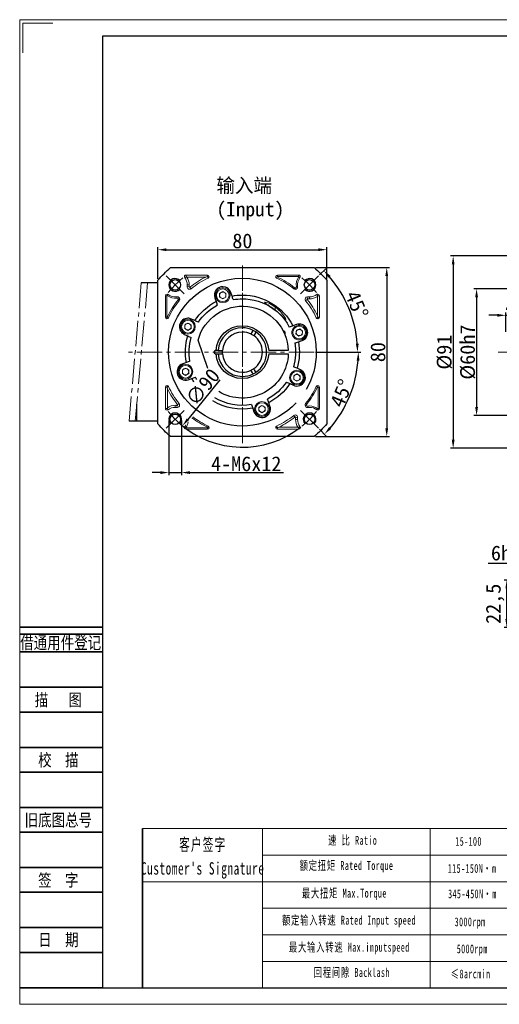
# Model space of a CAD drawing. Header units: millimetres. Extents: x 7426 to 8085, y -867 to -401.
# Tile 1 of 7: x 7426 to 7653, y -867 to -401. Entities that reach past the tile are written whole.
import ezdxf
from ezdxf.enums import TextEntityAlignment as Align

# ---------------------------------------------------------------- set-up
doc = ezdxf.new("R2010")
doc.units = ezdxf.units.MM
doc.header["$PDSIZE"] = -5
doc.linetypes.add('ACAD_ISO10W100', pattern=[18, 12, -3, 0, -3])
doc.linetypes.add('点画线', pattern=[18, 12, -2, 2, -2])
doc.layers.get('0').update_dxf_attribs({"lineweight": 18})
doc.layers.get('Defpoints').update_dxf_attribs({"lineweight": 18})
for name, color, linetype, lineweight in [('2细线层', 4, 'Continuous', 35), ('6文字层', 3, 'Continuous', 35), ('7中心线层', 7, '点画线', 18), ('7标注层', 4, 'Continuous', 35), ('SLD-0', 7, 'Continuous', 18), ('中性线', 1, 'ACAD_ISO10W100', 15), ('图框_外框线', 7, 'Continuous', 18), ('尺寸线', 7, 'Continuous', 25), ('尺寸线层', 3, 'Continuous', 18), ('粗实线', 7, 'Continuous', 40)]:
    doc.layers.add(name, color=color, linetype=linetype, lineweight=lineweight)
doc.styles.add('宋体', font='txt', dxfattribs={"width": 0.8})
doc.styles.add('工程字', font='txt')
doc.styles.add('标准', font='txt', dxfattribs={"width": 0.667})
doc.dimstyles.new('ISO-25', dxfattribs={"dimtxt": 7, "dimasz": 4, "dimexe": 1.25, "dimexo": 0.625, "dimtad": 1, "dimtxsty": '工程字', "dimcen": 2, "dimdle": 8, "dimadec": 0, "dimazin": 0, "dimtfac": 1, "dimtmove": 0, "dimatfit": 3, "dimfxl": 1, "dimarcsym": 0})

# ---------------------------------------------------------------- blocks, each defined once
blk = doc.blocks.new('*D84')
at = {"layer": 'Defpoints', "color": 0}
for p in [(7656.66, -665.88), (7672.7, -665.88), (7675.7, -688.38)]:
    blk.add_point(p, dxfattribs=at)
at = {"layer": '尺寸线层', "color": 0, "lineweight": -2}
for p, q in [((7672.08, -665.88), (7655.41, -665.88)), ((7656.66, -684.38), (7656.66, -669.88)), ((7675.08, -688.38), (7655.41, -688.38))]:
    blk.add_line(p, q, dxfattribs=at)
at = {"layer": '尺寸线层', "color": 0}
for points in [[(7657.32, -669.88), (7655.99, -669.88), (7656.66, -665.88)], [(7655.99, -684.38), (7657.32, -684.38), (7656.66, -688.38)]]:
    blk.add_solid(points, dxfattribs=at)
at = {"layer": '尺寸线层', "color": 0, "insert": (7651.17, -677.13), "char_height": 7, "attachment_point": 5, "rotation": 90, "style": '工程字'}
blk.add_mtext('22,5', dxfattribs=at)
blk = doc.blocks.new('*D85')
at = {"layer": 'Defpoints', "color": 0}
for p in [(7678.7, -658.04), (7672.7, -665.88), (7678.7, -665.88)]:
    blk.add_point(p, dxfattribs=at)
at = {"layer": '尺寸线层', "color": 0, "lineweight": -2}
for p, q in [((7672.7, -665.26), (7672.7, -656.79)), ((7678.7, -665.26), (7678.7, -656.79)), ((7668.7, -658.04), (7647.9, -658.04)), ((7672.7, -658.04), (7678.7, -658.04)), ((7682.7, -658.04), (7686.7, -658.04))]:
    blk.add_line(p, q, dxfattribs=at)
at = {"layer": '尺寸线层', "color": 0}
for points in [[(7668.7, -658.7), (7668.7, -657.37), (7672.7, -658.04)], [(7682.7, -657.37), (7682.7, -658.7), (7678.7, -658.04)]]:
    blk.add_solid(points, dxfattribs=at)
at = {"layer": '尺寸线层', "color": 0, "insert": (7656.3, -653.14), "char_height": 7, "attachment_point": 5, "style": '工程字'}
blk.add_mtext('6h9', dxfattribs=at)
blk = doc.blocks.new('*D87')
at = {"layer": 'Defpoints', "color": 0}
for p in [(7694.53, -528.01), (7642.36, -588.01), (7694.53, -588.01)]:
    blk.add_point(p, dxfattribs=at)
at = {"layer": '尺寸线层', "color": 0, "lineweight": -2}
for p, q in [((7693.9, -528.01), (7641.11, -528.01)), ((7642.36, -532.01), (7642.36, -584.01)), ((7693.9, -588.01), (7641.11, -588.01))]:
    blk.add_line(p, q, dxfattribs=at)
at = {"layer": '尺寸线层', "color": 0}
for points in [[(7643.02, -532.01), (7641.69, -532.01), (7642.36, -528.01)], [(7641.69, -584.01), (7643.02, -584.01), (7642.36, -588.01)]]:
    blk.add_solid(points, dxfattribs=at)
at = {"layer": '尺寸线层', "color": 0, "insert": (7638.23, -558.01), "char_height": 7, "attachment_point": 5, "rotation": 90, "style": '工程字'}
blk.add_mtext('%%C60h7', dxfattribs=at)
blk = doc.blocks.new('*D89')
at = {"layer": 'Defpoints', "color": 0}
for p in [(7697.23, -512.51), (7631.27, -603.51), (7697.23, -603.51)]:
    blk.add_point(p, dxfattribs=at)
at = {"layer": '尺寸线层', "color": 0, "lineweight": -2}
for p, q in [((7696.6, -512.51), (7630.02, -512.51)), ((7631.27, -516.51), (7631.27, -599.51)), ((7696.6, -603.51), (7630.02, -603.51))]:
    blk.add_line(p, q, dxfattribs=at)
at = {"layer": '尺寸线层', "color": 0}
for points in [[(7631.94, -516.51), (7630.61, -516.51), (7631.27, -512.51)], [(7630.61, -599.51), (7631.94, -599.51), (7631.27, -603.51)]]:
    blk.add_solid(points, dxfattribs=at)
at = {"layer": '尺寸线层', "color": 0, "insert": (7627.15, -558.01), "char_height": 7, "attachment_point": 5, "rotation": 90, "style": '工程字'}
blk.add_mtext('%%c91{}{{\\H0.7x;}{}}', dxfattribs=at)
blk = doc.blocks.new('*D90')
at = {"layer": 'Defpoints', "color": 0}
for p in [(7660.23, -540.58), (7656.23, -549.09), (7660.23, -545.59)]:
    blk.add_point(p, dxfattribs=at)
at = {"layer": '尺寸线层', "color": 0, "lineweight": -2}
for p, q in [((7652.23, -540.58), (7648.23, -540.58)), ((7656.23, -548.47), (7656.23, -539.33)), ((7656.23, -540.58), (7660.23, -540.58)), ((7660.23, -544.97), (7660.23, -539.33)), ((7664.23, -540.58), (7668.23, -540.58))]:
    blk.add_line(p, q, dxfattribs=at)
at = {"layer": '尺寸线层', "color": 0}
for points in [[(7652.23, -541.25), (7652.23, -539.92), (7656.23, -540.58)], [(7664.23, -539.92), (7664.23, -541.25), (7660.23, -540.58)]]:
    blk.add_solid(points, dxfattribs=at)
at = {"layer": '尺寸线层', "color": 0, "insert": (7658.34, -536.46), "char_height": 7, "attachment_point": 5, "style": '工程字'}
blk.add_mtext('4', dxfattribs=at)
blk = doc.blocks.new('*D104')
at = {"layer": 'Defpoints', "color": 0}
for p in [(7571.4, -509.53), (7491.4, -524), (7571.4, -524)]:
    blk.add_point(p, dxfattribs=at)
at = {"layer": '尺寸线层', "color": 0, "lineweight": -2}
for p, q in [((7491.4, -523.38), (7491.4, -508.28)), ((7495.4, -509.53), (7567.4, -509.53)), ((7571.4, -523.38), (7571.4, -508.28))]:
    blk.add_line(p, q, dxfattribs=at)
at = {"layer": '尺寸线层', "color": 0}
for points in [[(7495.4, -508.87), (7495.4, -510.2), (7491.4, -509.53)], [(7567.4, -510.2), (7567.4, -508.87), (7571.4, -509.53)]]:
    blk.add_solid(points, dxfattribs=at)
at = {"layer": '尺寸线层', "color": 0, "insert": (7531.4, -505.41), "char_height": 7, "attachment_point": 5, "style": '工程字'}
blk.add_mtext('80', dxfattribs=at)
blk = doc.blocks.new('*D105')
at = {"layer": 'Defpoints', "color": 0}
for p in [(7565.41, -518.01), (7565.41, -598.01), (7599.8, -598.01)]:
    blk.add_point(p, dxfattribs=at)
at = {"layer": '尺寸线层', "color": 0, "lineweight": -2}
for p, q in [((7566.03, -518.01), (7601.05, -518.01)), ((7599.8, -522.01), (7599.8, -594.01)), ((7566.03, -598.01), (7601.05, -598.01))]:
    blk.add_line(p, q, dxfattribs=at)
at = {"layer": '尺寸线层', "color": 0}
for points in [[(7600.46, -522.01), (7599.13, -522.01), (7599.8, -518.01)], [(7599.13, -594.01), (7600.46, -594.01), (7599.8, -598.01)]]:
    blk.add_solid(points, dxfattribs=at)
at = {"layer": '尺寸线层', "color": 0, "insert": (7595.67, -558.01), "char_height": 7, "attachment_point": 5, "rotation": 90, "style": '工程字'}
blk.add_mtext('80', dxfattribs=at)
blk = doc.blocks.new('*D106')
at = {"layer": 'Defpoints', "color": 0}
for p in [(7559.8, -523.1), (7503.01, -592.92)]:
    blk.add_point(p, dxfattribs=at)
at = {"layer": '尺寸线层', "color": 0, "lineweight": -2}
blk.add_line((7520.71, -571.16), (7505.54, -589.82), dxfattribs=at)
blk.add_arc((7531.4, -558.01), 45, 229.2889, 307.9622, dxfattribs=at)
at = {"layer": '尺寸线层', "color": 0}
blk.add_solid([(7505.02, -589.4), (7506.05, -590.24), (7503.01, -592.92)], dxfattribs=at)
at = {"layer": '尺寸线层', "color": 0, "insert": (7512.63, -574.55), "char_height": 7, "attachment_point": 5, "rotation": 50.8805, "style": '工程字'}
blk.add_mtext('∅90', dxfattribs=at)
blk = doc.blocks.new('*D107')
at = {"layer": 'Defpoints', "color": 0}
for p in [(7567.47, -521.95), (7558.98, -530.43), (7584.11, -543.89), (7477.49, -558.01), (7565.4, -558.01)]:
    blk.add_point(p, dxfattribs=at)
at = {"layer": '尺寸线层', "color": 0, "lineweight": -2}
for p, q in [((7567.91, -521.5), (7570.87, -518.54)), ((7566.03, -558.01), (7587.22, -558.01))]:
    blk.add_line(p, q, dxfattribs=at)
blk.add_arc((7531.4, -558.01), 54.56, 4.2014, 40.7986, dxfattribs=at)
at = {"layer": '尺寸线层', "color": 0}
for points in [[(7573.2, -521.9), (7572.22, -522.81), (7569.99, -519.43)], [(7585.15, -554.04), (7586.49, -553.99), (7585.97, -558.01)]]:
    blk.add_solid(points, dxfattribs=at)
at = {"layer": '尺寸线层', "color": 0, "insert": (7585.62, -535.55), "char_height": 7, "attachment_point": 5, "rotation": 292.5, "style": '工程字'}
blk.add_mtext('45%%d', dxfattribs=at)
blk = doc.blocks.new('*D108')
at = {"layer": 'Defpoints', "color": 0}
for p in [(7477.49, -558.01), (7565.4, -558.01), (7558.98, -585.59), (7578.99, -585.48), (7567.47, -594.07)]:
    blk.add_point(p, dxfattribs=at)
at = {"layer": '尺寸线层', "color": 0, "lineweight": -2}
for p, q in [((7566.03, -558.01), (7587.6, -558.01)), ((7567.91, -594.51), (7571.14, -597.74))]:
    blk.add_line(p, q, dxfattribs=at)
blk.add_arc((7531.4, -558.01), 54.94, 319.1722, 355.8278, dxfattribs=at)
at = {"layer": '尺寸线层', "color": 0}
for points in [[(7586.87, -562.03), (7585.54, -561.98), (7586.35, -558.01)], [(7572.49, -593.48), (7573.47, -594.38), (7570.25, -596.86)]]:
    blk.add_solid(points, dxfattribs=at)
at = {"layer": '尺寸线层', "color": 0, "insert": (7578.35, -577.46), "char_height": 7, "attachment_point": 5, "rotation": 67.5, "style": '工程字'}
blk.add_mtext('45%%d', dxfattribs=at)
blk = doc.blocks.new('*D109')
at = {"layer": 'Defpoints', "color": 0}
for p in [(7496.58, -589.83), (7502.58, -589.82), (7502.58, -615.03)]:
    blk.add_point(p, dxfattribs=at)
at = {"layer": '尺寸线层', "color": 0, "lineweight": -2}
for p, q in [((7496.58, -590.45), (7496.58, -616.28)), ((7502.58, -590.45), (7502.58, -616.28)), ((7492.58, -615.03), (7488.58, -615.03)), ((7496.58, -615.03), (7502.58, -615.03)), ((7506.58, -615.03), (7550.89, -615.03))]:
    blk.add_line(p, q, dxfattribs=at)
at = {"layer": '尺寸线层', "color": 0}
for points in [[(7492.58, -615.7), (7492.58, -614.36), (7496.58, -615.03)], [(7506.58, -614.36), (7506.58, -615.7), (7502.58, -615.03)]]:
    blk.add_solid(points, dxfattribs=at)
at = {"layer": '尺寸线层', "color": 0, "insert": (7533.24, -610.9), "char_height": 7, "attachment_point": 5, "style": '工程字'}
blk.add_mtext('4-M6x12', dxfattribs=at)

msp = doc.modelspace()

# ---------------------------------------------------------------- linework, layer by layer
for p, q in [((7514.8445, -521.5408), (7504.7418, -521.5408)), ((7504.7418, -522.3083), (7504.7418, -521.5408)), ((7514.8445, -522.3083), (7514.8445, -521.5408)), ((7558.0672, -521.5408), (7547.9645, -521.5408)), ((7547.9645, -522.1751), (7547.9645, -521.5408)), ((7558.0672, -522.1751), (7558.0672, -521.5408)), ((7504.7418, -522.3083), (7504.1285, -522.7697)), ((7505.0934, -522.4897), (7514.0418, -522.4897)), ((7505.271, -526.1885), (7506.2199, -526.1885)), ((7514.8445, -522.3083), (7515.612, -522.3083)), ((7514.8445, -522.3083), (7515.1675, -523.0045)), ((7547.9084, -522.4292), (7547.6415, -523.0045)), ((7547.9645, -522.1751), (7558.0672, -522.1751)), ((7558.1737, -522.3884), (7558.6805, -522.7697)), ((7495.7846, -531.2391), (7496.1659, -530.7324)), ((7506.1579, -527.0939), (7505.2179, -526.9644)), ((7506.512, -527.2935), (7507.1095, -528.0307)), ((7520.6258, -530.195), (7522.1258, -529.329)), ((7520.6258, -531.9271), (7520.6258, -530.195)), ((7522.1258, -529.329), (7523.6258, -530.195)), ((7523.6258, -530.195), (7523.6258, -531.9271)), ((7531.4045, -532.7921), (7531.4045, -531.0083)), ((7556.0988, -527.538), (7555.6995, -528.0307)), ((7556.4346, -527.6569), (7556.4346, -528.2912)), ((7556.9629, -527.0509), (7557.5911, -526.9644)), ((7567.1045, -531.3456), (7566.6431, -530.7324)), ((7494.937, -531.3456), (7494.937, -541.4483)), ((7495.5712, -531.3456), (7494.937, -531.3456)), ((7495.5712, -541.4483), (7495.5712, -531.3456)), ((7500.4471, -532.45), (7500.3606, -531.8217)), ((7500.9341, -533.314), (7501.4269, -533.7133)), ((7501.0531, -532.9782), (7501.6873, -532.9782)), ((7522.1258, -532.7931), (7520.6258, -531.9271)), ((7523.6258, -531.9271), (7522.1258, -532.7931)), ((7531.4045, -533.5083), (7531.4045, -535.0083)), ((7562.1193, -533.1159), (7561.3821, -533.7133)), ((7562.319, -532.7617), (7562.4484, -531.8217)), ((7563.2243, -531.8749), (7563.2243, -532.8237)), ((7566.9231, -531.6972), (7566.9231, -540.6456)), ((7567.1045, -531.3456), (7567.872, -531.3456)), ((7567.872, -541.4483), (7567.872, -531.3456)), ((7546.9045, -538.0636), (7546.9045, -536.6842)), ((7495.5712, -541.4483), (7494.937, -541.4483)), ((7495.8254, -541.5044), (7496.4007, -541.7713)), ((7504.0747, -545.0977), (7505.5747, -544.2316)), ((7504.0747, -546.8297), (7504.0747, -545.0977)), ((7505.5747, -544.2316), (7507.0747, -545.0977)), ((7507.0747, -545.0977), (7507.0747, -546.8297)), ((7567.1045, -541.4483), (7566.4083, -541.7713)), ((7567.1045, -541.4483), (7567.872, -541.4483)), ((7567.1045, -541.4483), (7567.1045, -542.2158)), ((7505.5747, -547.6957), (7504.0747, -546.8297)), ((7507.0747, -546.8297), (7505.5747, -547.6957)), ((7550.7194, -548.0083), (7551.0295, -548.0083)), ((7551.0304, -548.6333), (7551.6545, -548.6333)), ((7551.6545, -550.0711), (7551.6545, -548.6333)), ((7556.751, -549.391), (7556.9786, -547.674)), ((7558.1241, -550.4467), (7556.751, -549.391)), ((7556.9786, -547.674), (7558.5794, -547.0126)), ((7559.725, -549.7853), (7558.1241, -550.4467)), ((7558.5794, -547.0126), (7559.9526, -548.0682)), ((7559.9526, -548.0682), (7559.725, -549.7853)), ((7502.9572, -566.421), (7504.4572, -565.555)), ((7502.9572, -568.153), (7502.9572, -566.421)), ((7504.4572, -569.0191), (7502.9572, -568.153)), ((7504.4572, -565.555), (7505.9572, -566.421)), ((7505.9572, -568.153), (7504.4572, -569.0191)), ((7505.9572, -566.421), (7505.9572, -568.153)), ((7555.7343, -569.1869), (7557.2343, -568.3209)), ((7557.2343, -568.3209), (7558.7343, -569.1869)), ((7555.7343, -570.919), (7555.7343, -569.1869)), ((7557.2343, -571.785), (7555.7343, -570.919)), ((7558.7343, -570.919), (7557.2343, -571.785)), ((7558.7343, -569.1869), (7558.7343, -570.919)), ((7494.937, -574.5683), (7494.937, -584.671)), ((7495.7045, -574.5683), (7494.937, -574.5683)), ((7495.7045, -574.5683), (7495.7045, -573.8008)), ((7495.7045, -574.5683), (7496.4007, -574.2453)), ((7495.8859, -584.3195), (7495.8859, -575.3711)), ((7566.9836, -574.5122), (7566.4083, -574.2453)), ((7567.2378, -574.5683), (7567.872, -574.5683)), ((7567.2378, -574.5683), (7567.2378, -584.671)), ((7567.872, -584.671), (7567.872, -574.5683)), ((7500.6897, -582.9008), (7501.4269, -582.3033)), ((7531.4045, -582.5083), (7531.4045, -581.0083)), ((7561.8748, -582.7027), (7561.3821, -582.3033)), ((7495.7045, -584.671), (7494.937, -584.671)), ((7495.7045, -584.671), (7496.1659, -585.2843)), ((7499.5847, -584.1418), (7499.5847, -583.1929)), ((7500.49, -583.2549), (7500.3606, -584.195)), ((7539.1832, -584.0896), (7540.6832, -583.2235)), ((7539.1832, -585.8216), (7539.1832, -584.0896)), ((7540.6832, -586.6876), (7539.1832, -585.8216)), ((7540.6832, -583.2235), (7542.1832, -584.0896)), ((7542.1832, -585.8216), (7540.6832, -586.6876)), ((7542.1832, -584.0896), (7542.1832, -585.8216)), ((7561.7559, -583.0384), (7561.1217, -583.0384)), ((7562.3619, -583.5667), (7562.4484, -584.195)), ((7567.0244, -584.7775), (7566.6431, -585.2843)), ((7567.2378, -584.671), (7567.872, -584.671)), ((7556.297, -588.7231), (7555.6995, -587.9859)), ((7557.538, -589.8281), (7556.5891, -589.8281)), ((7556.6511, -588.9228), (7557.5911, -589.0522)), ((7504.6353, -593.6282), (7504.1285, -593.2469)), ((7504.7418, -593.8416), (7504.7418, -594.4758)), ((7514.8445, -593.8416), (7504.7418, -593.8416)), ((7504.7418, -594.4758), (7514.8445, -594.4758)), ((7514.8445, -593.8416), (7514.8445, -594.4758)), ((7514.9006, -593.5874), (7515.1675, -593.0121)), ((7547.9645, -593.7083), (7547.197, -593.7083)), ((7547.9645, -593.7083), (7547.6415, -593.0121)), ((7547.9645, -593.7083), (7547.9645, -594.4758)), ((7547.9645, -594.4758), (7558.0672, -594.4758)), ((7557.7156, -593.5269), (7548.7672, -593.5269)), ((7558.0672, -593.7083), (7558.6805, -593.2469)), ((7558.0672, -593.7083), (7558.0672, -594.4758)), ((7540.9265, -783.5364), (7540.9265, -858.8696)), ((7620.4427, -783.5364), (7620.4427, -858.8696))]:
    msp.add_line(p, q)
for centre, radius, start, end in [((7504.7418, -522.3083), 0.7675, 90, 216.957666), ((7514.8445, -522.3083), 0.7675, 0, 90), ((7547.9645, -522.3083), 0.7675, 90, 245.115065), ((7558.0672, -522.3083), 0.7675, 323.042334, 90), ((7499.5847, -526.1885), 6.6352, 0, 33.879326), ((7499.5847, -526.1885), 6.6352, 352.157812, 0), ((7531.4045, -558.0083), 39.5352, 116.051014, 129.022628), ((7514.8445, -522.3083), 0.7675, 294.884935, 0), ((7531.4045, -558.0083), 39.2206, 50.977372, 65.115066), ((7563.2243, -526.1885), 6.3206, 143.042334, 187.842188), ((7495.7045, -531.3456), 0.7675, 90, 180), ((7495.7045, -531.3456), 0.7675, 53.042334, 90), ((7499.5847, -526.1885), 6.3206, 233.042334, 277.842188), ((7506.3744, -527.1237), 1.1675, 172.157812, 309.022628), ((7522.1258, -531.061), 3, 90, 270), ((7522.1258, -531.061), 1.5, 120, 180), ((7522.1258, -531.061), 1.5, 180, 240), ((7522.1258, -531.061), 1.5, 90, 120), ((7522.1258, -531.061), 3, 270, 90), ((7522.1258, -531.061), 1.5, 60, 90), ((7522.1258, -531.061), 1.5, 300, 0), ((7556.4346, -527.1237), 1.1675, 230.977372, 270), ((7556.4346, -527.1237), 1.1675, 270, 7.842188), ((7567.1045, -531.3456), 0.7675, 90, 126.957666), ((7567.1045, -531.3456), 0.7675, 0, 90), ((7531.4045, -558.0083), 39.2206, 140.977372, 155.115066), ((7500.5199, -532.9782), 1.1675, 90, 97.842188), ((7500.5199, -532.9782), 1.1675, 0, 90), ((7500.5199, -532.9782), 1.1675, 320.977372, 0), ((7522.1258, -531.061), 1.5, 240, 270), ((7522.1258, -531.061), 1.5, 270, 300), ((7562.2891, -532.9782), 1.1675, 90, 219.022628), ((7531.4045, -558.0083), 39.5352, 26.051014, 39.022628), ((7562.2891, -532.9782), 1.1675, 82.157812, 90), ((7563.2243, -526.1885), 6.6352, 262.157812, 270), ((7563.2243, -526.1885), 6.6352, 270, 303.879326), ((7495.7045, -541.4483), 0.7675, 180, 335.115065), ((7505.5747, -545.9637), 3, 90, 270), ((7505.5747, -545.9637), 1.5, 120, 180), ((7505.5747, -545.9637), 1.5, 90, 120), ((7505.5747, -545.9637), 3, 270, 90), ((7505.5747, -545.9637), 1.5, 60, 90), ((7567.1045, -541.4483), 0.7675, 204.884935, 270), ((7567.1045, -541.4483), 0.7675, 270, 0), ((7505.5747, -545.9637), 1.5, 180, 240), ((7505.5747, -545.9637), 1.5, 240, 270), ((7505.5747, -545.9637), 1.5, 270, 300), ((7505.5747, -545.9637), 1.5, 300, 0), ((7551.0295, -548.6333), 0.625, 0, 90), ((7558.3518, -548.7296), 3, 22.448281, 202.448281), ((7558.3518, -548.7296), 3, 202.448281, 22.448281), ((7558.3518, -548.7296), 1.5, 172.448281, 202.448281), ((7558.3518, -548.7296), 1.5, 202.448281, 232.448281), ((7558.3518, -548.7296), 1.5, 232.448281, 292.448281), ((7558.3518, -548.7296), 1.5, 52.448281, 112.448281), ((7558.3518, -548.7296), 1.5, 292.448281, 352.448281), ((7558.3518, -548.7296), 1.5, 22.448281, 52.448281), ((7558.3518, -548.7296), 1.5, 352.448281, 22.448281), ((7504.4572, -567.287), 3, 90, 270), ((7504.4572, -567.287), 1.5, 120, 180), ((7504.4572, -567.287), 1.5, 180, 240), ((7504.4572, -567.287), 1.5, 90, 120), ((7504.4572, -567.287), 3, 270, 90), ((7504.4572, -567.287), 1.5, 60, 90), ((7504.4572, -567.287), 1.5, 300, 0), ((7557.2343, -570.0529), 3, 90, 270), ((7557.2343, -570.0529), 1.5, 90, 120), ((7557.2343, -570.0529), 3, 270, 90), ((7557.2343, -570.0529), 1.5, 60, 90), ((7504.4572, -567.287), 1.5, 240, 270), ((7504.4572, -567.287), 1.5, 270, 300), ((7557.2343, -570.0529), 1.5, 120, 180), ((7557.2343, -570.0529), 1.5, 180, 240), ((7557.2343, -570.0529), 1.5, 240, 270), ((7557.2343, -570.0529), 1.5, 270, 300), ((7557.2343, -570.0529), 1.5, 300, 0), ((7495.7045, -574.5683), 0.7675, 90, 180), ((7495.7045, -574.5683), 0.7675, 24.884935, 90), ((7531.4045, -558.0083), 39.5352, 206.051014, 219.022628), ((7531.4045, -558.0083), 39.2206, 320.977372, 335.115066), ((7567.1045, -574.5683), 0.7675, 90, 155.115065), ((7567.1045, -574.5683), 0.7675, 0, 90), ((7500.5199, -583.0384), 1.1675, 262.157812, 39.022628), ((7540.6832, -584.9556), 3, 90, 270), ((7540.6832, -584.9556), 3, 270, 90), ((7562.2891, -583.0384), 1.1675, 140.977372, 180), ((7495.7045, -584.671), 0.7675, 180, 306.957666), ((7499.5847, -589.8281), 6.6352, 90, 123.879326), ((7499.5847, -589.8281), 6.6352, 82.157812, 90), ((7540.6832, -584.9556), 1.5, 120, 180), ((7540.6832, -584.9556), 1.5, 180, 240), ((7540.6832, -584.9556), 1.5, 90, 120), ((7540.6832, -584.9556), 1.5, 240, 270), ((7540.6832, -584.9556), 1.5, 60, 90), ((7540.6832, -584.9556), 1.5, 270, 300), ((7540.6832, -584.9556), 1.5, 300, 0), ((7562.2891, -583.0384), 1.1675, 180, 277.842188), ((7563.2243, -589.8281), 6.3206, 90, 97.842188), ((7563.2243, -589.8281), 6.3206, 53.042334, 90), ((7567.1045, -584.671), 0.7675, 233.042334, 0), ((7499.5847, -589.8281), 6.3206, 323.042334, 348.620522), ((7531.4045, -558.0083), 39.2206, 232.404245, 245.115066), ((7531.4045, -558.0083), 39.5352, 296.051014, 309.022628), ((7556.4346, -588.893), 1.1675, 90, 129.022628), ((7556.4346, -588.893), 1.1675, 352.157812, 90), ((7563.2243, -589.8281), 6.6352, 172.157812, 180), ((7563.2243, -589.8281), 6.6352, 180, 213.879326), ((7504.7418, -593.7083), 0.7675, 143.042334, 270), ((7514.8445, -593.7083), 0.7675, 270, 65.115065), ((7547.9645, -593.7083), 0.7675, 114.884935, 180), ((7547.9645, -593.7083), 0.7675, 180, 270), ((7558.0672, -593.7083), 0.7675, 270, 36.957666)]:
    msp.add_arc(centre, radius, start, end)
at = {"extrusion": (0, 0, -1)}
for centre, radius, start, end in [((-7499.5847, -526.1885), 5.6863, 143.042334, 180), ((-7499.5847, -526.1885), 5.6863, 180, 187.842188), ((-7531.4045, -558.0083), 38.5863, 50.977372, 65.115066), ((-7531.4045, -558.0083), 38.5863, 114.884934, 129.022628), ((-7563.2243, -526.1885), 5.6863, 352.157812, 36.957666), ((-7499.5847, -526.1885), 5.6863, 262.157812, 306.957666), ((-7522.1258, -531.061), 3.5, 270, 90), ((-7522.1258, -531.061), 3.5, 90, 270), ((-7522.1258, -531.061), 1.5, 120, 180), ((-7556.4346, -527.1237), 0.5333, 270, 309.022628), ((-7556.4346, -527.1237), 0.5333, 172.157812, 270), ((-7563.2243, -526.1885), 5.6863, 233.042334, 270), ((-7531.4045, -558.0083), 38.5863, 24.884934, 39.022628), ((-7500.5199, -532.9782), 0.5333, 82.157812, 90), ((-7500.5199, -532.9782), 0.5333, 90, 180), ((-7500.5199, -532.9782), 0.5333, 180, 219.022628), ((-7531.4045, -558.0083), 38.5863, 140.977372, 155.115066), ((-7563.2243, -526.1885), 5.6863, 270, 277.842188), ((-7505.5747, -545.9637), 3.5, 270, 90), ((-7505.5747, -545.9637), 3.5, 90, 270), ((-7505.5747, -545.9637), 1.5, 120, 180), ((-7558.3518, -548.7296), 3.5, 337.551719, 157.551719), ((-7558.3518, -548.7296), 3.5, 157.551719, 337.551719), ((-7558.3518, -548.7296), 1.5, 7.551719, 67.551719), ((-7504.4572, -567.287), 3.5, 270, 90), ((-7504.4572, -567.287), 3.5, 90, 270), ((-7504.4572, -567.287), 1.5, 120, 180), ((-7557.2343, -570.0529), 3.5, 270, 90), ((-7557.2343, -570.0529), 3.5, 90, 270), ((-7557.2343, -570.0529), 1.5, 120, 180), ((-7531.4045, -558.0083), 38.5863, 320.977372, 335.115066), ((-7531.4045, -558.0083), 38.5863, 204.884934, 219.022628), ((-7540.6832, -584.9556), 3.5, 270, 90), ((-7540.6832, -584.9556), 3.5, 90, 270), ((-7499.5847, -589.8281), 5.6863, 53.042334, 90), ((-7499.5847, -589.8281), 5.6863, 90, 97.842188), ((-7540.6832, -584.9556), 1.5, 120, 180), ((-7562.2891, -583.0384), 0.5333, 0, 39.022628), ((-7562.2891, -583.0384), 0.5333, 270, 0), ((-7562.2891, -583.0384), 0.5333, 262.157812, 270), ((-7563.2243, -589.8281), 5.6863, 82.157812, 90), ((-7563.2243, -589.8281), 5.6863, 90, 126.957666), ((-7531.4045, -558.0083), 38.5863, 294.884934, 307.549344), ((-7531.4045, -558.0083), 38.5863, 230.977372, 245.115066), ((-7563.2243, -589.8281), 5.6863, 0, 7.842188), ((-7563.2243, -589.8281), 5.6863, 323.042334, 0), ((-7499.5847, -589.8281), 5.6863, 206.781655, 216.957666)]:
    msp.add_arc(centre, radius, start, end, dxfattribs=at)
for points in [[(7505.0934, -522.4897), (7504.9798, -522.4292), (7504.8629, -522.3688), (7504.7418, -522.3083)], [(7514.0418, -522.4897), (7514.3037, -522.4291), (7514.571, -522.3687), (7514.8445, -522.3083)], [(7558.0672, -522.1751), (7558.1176, -522.1943), (7558.2183, -522.2329), (7558.1886, -522.3366), (7558.1737, -522.3884)], [(7566.9231, -531.6972), (7566.9836, -531.5837), (7567.0441, -531.4667), (7567.1045, -531.3456)], [(7566.9231, -540.6456), (7566.9837, -540.9075), (7567.0442, -541.1748), (7567.1045, -541.4483)], [(7495.8859, -575.3711), (7495.8253, -575.1091), (7495.7648, -574.8418), (7495.7045, -574.5683)], [(7495.8859, -584.3195), (7495.8254, -584.433), (7495.7649, -584.5499), (7495.7045, -584.671)], [(7567.2378, -584.671), (7567.2185, -584.7214), (7567.1799, -584.8222), (7567.0762, -584.7924), (7567.0244, -584.7775)], [(7504.7418, -593.8416), (7504.6914, -593.8223), (7504.5907, -593.7838), (7504.6204, -593.68), (7504.6353, -593.6282)], [(7548.7672, -593.5269), (7548.5053, -593.5875), (7548.238, -593.648), (7547.9645, -593.7083)], [(7557.7156, -593.5269), (7557.8292, -593.5874), (7557.9461, -593.6479), (7558.0672, -593.7083)]]:
    msp.add_open_spline(points, degree=3)
for points, knots in [([(7547.9084, -522.4292), (7547.8825, -522.4089), (7547.8354, -522.3719), (7547.8284, -522.2783), (7547.8741, -522.1964), (7547.9324, -522.1826), (7547.9645, -522.1751)], [0, 0, 0, 0, 0.27455379, 0.49999991, 0.72539698, 1, 1, 1, 1]), ([(7495.5712, -531.3456), (7495.5884, -531.2977), (7495.613, -531.229), (7495.7142, -531.2052), (7495.7587, -531.2266), (7495.7846, -531.2391)], [0, 0, 0, 0, 0.49061274, 0.70344526, 1, 1, 1, 1]), ([(7506.512, -527.2935), (7506.4705, -527.3153), (7506.3928, -527.3562), (7506.2627, -527.3219), (7506.166, -527.2284), (7506.1607, -527.1407), (7506.1579, -527.0939)], [0, 0, 0, 0, 0.26726212, 0.50000021, 0.73268319, 1, 1, 1, 1]), ([(7546.9045, -536.6843), (7545.7191, -535.8226), (7544.4112, -535.1069), (7542.3866, -534.2979), (7541.7567, -534.2139), (7541.8586, -534.6021), (7542.5607, -535.0604), (7544.5216, -536.3389), (7545.7469, -537.164), (7546.9045, -538.0636)], [0, 0, 0, 0, 0.25, 0.25, 0.5, 0.5, 0.75, 0.75, 1, 1, 1, 1]), ([(7562.1193, -533.1159), (7562.0976, -533.0744), (7562.0571, -532.9968), (7562.0977, -532.8311), (7562.227, -532.7538), (7562.309, -532.7608), (7562.319, -532.7617)], [0, 0, 0, 0, 0.27078281, 0.50658679, 0.94037462, 1, 1, 1, 1]), ([(7546.9045, -538.0636), (7548.1879, -539.061), (7549.3761, -540.1385), (7550.8244, -541.5439), (7551.2608, -541.984), (7551.8773, -542.5283), (7552.0387, -542.595), (7551.9563, -542.205), (7551.7391, -541.7962), (7551.1286, -540.8637), (7550.7403, -540.3444), (7549.3734, -538.7379), (7548.2211, -537.6413), (7546.9045, -536.6843)], [0, 0, 0, 0, 0.25, 0.25, 0.375, 0.375, 0.5, 0.5, 0.625, 0.625, 0.75, 0.75, 1, 1, 1, 1]), ([(7495.8254, -541.5044), (7495.8051, -541.5303), (7495.768, -541.5774), (7495.6745, -541.5844), (7495.5925, -541.5387), (7495.5788, -541.4804), (7495.5712, -541.4483)], [0, 0, 0, 0, 0.27455388, 0.50000007, 0.72538872, 1, 1, 1, 1]), ([(7566.9836, -574.5122), (7567.0204, -574.4757), (7567.0805, -574.416), (7567.2103, -574.4644), (7567.228, -574.5314), (7567.2378, -574.5683)], [0, 0, 0, 0, 0.41547853, 0.67867291, 1, 1, 1, 1]), ([(7500.6897, -582.9008), (7500.7115, -582.9423), (7500.7524, -583.02), (7500.7181, -583.1501), (7500.6245, -583.2469), (7500.5369, -583.2521), (7500.49, -583.2549)], [0, 0, 0, 0, 0.26726212, 0.50000021, 0.73268319, 1, 1, 1, 1]), ([(7556.297, -588.7231), (7556.3413, -588.7003), (7556.437, -588.6509), (7556.6244, -588.7307), (7556.6419, -588.8563), (7556.6511, -588.9228)], [0, 0, 0, 0, 0.28901626, 0.62336644, 1, 1, 1, 1]), ([(7514.9006, -593.5874), (7514.9265, -593.6078), (7514.9736, -593.6448), (7514.9805, -593.7383), (7514.9349, -593.8203), (7514.8766, -593.834), (7514.8445, -593.8416)], [0, 0, 0, 0, 0.27455388, 0.50000007, 0.72538872, 1, 1, 1, 1])]:
    msp.add_open_spline(points, degree=3, knots=knots)
at = {"layer": '2细线层'}
for p, q in [((7425.94, -688.1938), (7465.1115, -688.1938)), ((7425.94, -691.5401), (7465.1115, -691.5401)), ((7425.94, -699.906), (7465.1115, -699.906)), ((7425.94, -716.6376), (7465.1115, -716.6376)), ((7425.94, -728.3498), (7465.1115, -728.3498)), ((7425.94, -745.0814), (7465.1115, -745.0814)), ((7425.94, -756.7936), (7465.1115, -756.7936)), ((7425.94, -773.5253), (7465.1115, -773.5253)), ((7425.94, -785.2374), (7465.1115, -785.2374)), ((7425.94, -801.9691), (7465.1115, -801.9691)), ((7425.94, -813.6812), (7465.1115, -813.6812)), ((7425.94, -830.4129), (7465.1115, -830.4129)), ((7425.94, -842.125), (7465.1115, -842.125)), ((7425.94, -858.8567), (7465.1115, -858.8567))]:
    msp.add_line(p, q, dxfattribs=at)
at = {"layer": '7中心线层'}
for p, q in [((7531.4045, -601.0242), (7531.4045, -515.5845)), ((7503.8273, -530.4311), (7495.3421, -521.9459)), ((7531.4045, -596.0083), (7531.4045, -520.0083)), ((7558.9817, -530.4311), (7567.4669, -521.9459)), ((7483.5186, -525.2583), (7477.7158, -590.7583)), ((7486.484, -525.2583), (7480.6812, -590.7583)), ((7565.4045, -558.0083), (7477.491, -558.0083)), ((7652.6572, -558.0083), (7834.7272, -558.0083)), ((7503.8273, -585.5855), (7495.3421, -594.0708)), ((7558.9817, -585.5855), (7567.4669, -594.0708))]:
    msp.add_line(p, q, dxfattribs=at)
at = {"layer": '7标注层', "color": 0}
msp.add_line((7484.0994, -783.5364), (7484.0994, -858.8567), dxfattribs=at)
at = {"layer": '中性线', "color": 7}
for start, end in [(128.745477, 141.242041), (38.757959, 51.254523), (218.757959, 231.254523), (308.745477, 321.242041)]:
    msp.add_arc((7531.4045, -558.0083), 45, start, end, dxfattribs=at)
at = {"layer": '图框_外框线'}
for p, q in [((7484.0994, -783.5364), (8077.0868, -783.5364)), ((7540.9265, -796.1036), (7874.1976, -796.1036)), ((7484.0994, -808.6708), (8077.0868, -808.6708)), ((7540.9265, -821.2381), (8077.0868, -821.2381)), ((7540.9265, -833.8053), (8077.0868, -833.8053)), ((7540.9265, -846.3725), (8077.0868, -846.3725))]:
    msp.add_line(p, q, dxfattribs=at)
at = {"layer": '图框_外框线', "color": 3}
msp.add_lwpolyline([(7425.8823, -866.7025), (8084.9326, -866.7025), (8084.9326, -400.6599), (7425.8823, -400.6599)], close=True, dxfattribs=at)
msp.add_lwpolyline([(7427.4515, -416.3515), (7427.4515, -402.229), (7441.574, -402.229)], dxfattribs=at)
at = {"layer": '图框_外框线', "color": 3, "lineweight": 25}
msp.add_lwpolyline([(7465.1115, -858.8567), (8077.0868, -858.8567), (8077.0868, -408.5057), (7465.1115, -408.5057)], close=True, dxfattribs=at)
at = {"layer": '尺寸线', "color": 7}
for centre, start, end in [((7499.5847, -526.1885), 42.953287, 315), ((7563.2243, -526.1885), 225, 137.046713), ((7499.5778, -589.8281), 315, 227.046713), ((7563.2312, -589.8281), 312.953287, 225)]:
    msp.add_arc(centre, 3, start, end, dxfattribs=at)
at = {"layer": '粗实线', "linetype": 'Continuous', "lineweight": 30}
for p, q in [((7497.4008, -518.0083), (7565.4082, -518.0083)), ((7491.4045, -525.2583), (7483.5186, -525.2583)), ((7491.4045, -560.9746), (7491.4045, -524.0046)), ((7571.4045, -524.0046), (7571.4045, -592.012)), ((7526.4932, -531.4587), (7525.9079, -529.7588)), ((7518.3437, -532.3633), (7518.9291, -534.0633)), ((7508.8947, -543.0983), (7507.2652, -542.3385)), ((7557.0495, -544.9475), (7555.3495, -545.5329)), ((7503.8843, -549.5889), (7505.5137, -550.3488)), ((7536.2422, -548.1292), (7535.7797, -548.9303)), ((7537.5412, -548.8792), (7537.0787, -549.6803)), ((7515.0787, -565.8122), (7510.4136, -552.3123)), ((7557.9541, -553.0971), (7559.654, -552.5117)), ((7518.927, -557.2583), (7518.6545, -557.2583)), ((7518.6545, -558.7583), (7518.927, -558.7583)), ((7520.4301, -557.2583), (7521.3551, -557.2583)), ((7520.4301, -558.7583), (7521.3551, -558.7583)), ((7553.1416, -557.2583), (7543.882, -557.2583)), ((7543.882, -558.7583), (7553.1416, -558.7583)), ((7491.4045, -592.012), (7491.4045, -560.9746)), ((7504.8549, -562.9196), (7503.1549, -563.5049)), ((7536.2422, -567.8874), (7535.7797, -567.0864)), ((7537.5412, -567.1374), (7537.0787, -566.3364)), ((7558.9247, -566.4277), (7557.2953, -565.6679)), ((7505.7595, -571.0691), (7507.4595, -570.4837)), ((7553.9143, -572.9183), (7555.5438, -573.6782)), ((7544.4653, -583.6533), (7543.8799, -581.9533)), ((7481.4049, -590.7583), (7481.4049, -582.5895)), ((7536.3158, -584.5579), (7536.9011, -586.2579)), ((7481.6049, -590.7583), (7477.702, -590.7583)), ((7491.4045, -590.7583), (7481.6049, -590.7583)), ((7565.4082, -598.0083), (7497.4008, -598.0083))]:
    msp.add_line(p, q, dxfattribs=at)
for centre in [(7499.5847, -526.1885), (7563.2243, -526.1885), (7499.5847, -589.8281), (7563.2243, -589.8281)]:
    msp.add_circle(centre, 2.5, dxfattribs=at)
at = {"layer": '粗实线', "linetype": 'Continuous', "lineweight": 30, "extrusion": (0, 0, -1)}
for radius, start, end in [(52.5, 40.367594, 49.632406), (52.5, 130.367594, 139.632406), (35, 0, 180), (27, 79.519624, 90), (27, 90, 152.480376), (27, 33.519624, 62.480376), (21.75, 15.182088, 178.023892), (25.2162, 34.127274, 61.872726), (25.2162, 80.127274, 151.872726), (25.2162, 80.127274, 90), (12.5, 3.439813, 176.560187), (27, 349.519624, 16.480376), (25.2162, 350.127274, 15.872726), (25.2162, 170.127274, 195.872726), (27, 169.519624, 196.480376), (35, 223.321952, 0), (12.5, 183.439813, 356.560187), (21.75, 181.976108, 300.711961), (35, 180, 210.390776), (27, 328.295832, 332.480376), (25.2162, 329.170251, 331.872726), (25.2162, 214.127274, 241.872726), (27, 213.519624, 242.480376), (27, 259.519624, 301.325247), (25.2162, 260.127274, 301.145548), (52.5, 310.367594, 319.632406), (52.5, 220.367594, 229.632406)]:
    msp.add_arc((-7531.4045, -558.0083), radius, start, end, dxfattribs=at)
at = {"layer": '粗实线', "linetype": 'Continuous', "lineweight": 30}
for centre, radius, start, end in [((7522.1258, -531.061), 4, 90, 199), ((7522.1258, -531.061), 4, 19, 90), ((7505.5747, -545.9637), 4, 90, 245), ((7505.5747, -545.9637), 4, 65, 90), ((7558.3518, -548.7296), 4, 90, 109), ((7558.3518, -548.7296), 4, 289, 90), ((7531.4045, -558.0083), 11.5, 90, 176.260665), ((7531.4045, -558.0083), 9.5, 90, 175.471937), ((7531.4045, -558.0083), 11.5, 63.739335, 90), ((7531.4045, -558.0083), 9.5, 64.528063, 90), ((7531.4045, -558.0083), 9.5, 64.528063, 90), ((7531.4045, -558.0083), 9.5, 64.528063, 90), ((7531.4045, -558.0083), 11.5, 55.805735, 63.741718), ((7531.4045, -558.0083), 11.5, 303.739335, 56.260665), ((7531.4045, -558.0083), 9.5, 304.528063, 55.471937), ((7518.6545, -558.0083), 0.75, 90, 270), ((7531.4045, -558.0083), 11.5, 183.739335, 270), ((7531.4045, -558.0083), 9.5, 184.528063, 270), ((7504.4572, -567.287), 4, 109, 289), ((7531.4045, -558.0083), 9.5, 270, 295.471937), ((7531.4045, -558.0083), 11.5, 270, 296.260665), ((7531.4045, -558.0083), 11.5, 296.371504, 303.202272), ((7557.2343, -570.0529), 4, 245, 65), ((7540.6832, -584.9556), 4, 199, 19)]:
    msp.add_arc(centre, radius, start, end, dxfattribs=at)
for points in [[(7518.9291, -534.0633), (7519.1248, -534.6318), (7519.3207, -535.2007), (7519.5168, -535.7701)], [(7527.0809, -533.1655), (7526.8849, -532.5961), (7526.689, -532.0272), (7526.4932, -531.4587)], [(7510.5307, -543.8612), (7509.9849, -543.6067), (7509.4396, -543.3524), (7508.8947, -543.0983)], [(7535.7797, -548.9303), (7535.6832, -549.0974), (7535.5867, -549.2646), (7535.4902, -549.4318)], [(7536.4927, -547.6952), (7536.4092, -547.8399), (7536.3257, -547.9845), (7536.2422, -548.1292)], [(7537.0787, -549.6803), (7536.9822, -549.8474), (7536.8857, -550.0146), (7536.7892, -550.1818)], [(7537.7918, -548.4452), (7537.7083, -548.5899), (7537.6247, -548.7345), (7537.5412, -548.8792)], [(7555.3495, -545.5329), (7554.781, -545.7286), (7554.2121, -545.9245), (7553.6427, -546.1206)], [(7505.5137, -550.3488), (7506.0586, -550.6029), (7506.6039, -550.8571), (7507.1497, -551.1116)], [(7556.2473, -553.6847), (7556.8167, -553.4887), (7557.3856, -553.2928), (7557.9541, -553.0971)], [(7519.929, -557.2583), (7520.096, -557.2583), (7520.263, -557.2583), (7520.4301, -557.2583)], [(7519.929, -558.7583), (7520.096, -558.7583), (7520.263, -558.7583), (7520.4301, -558.7583)], [(7521.3551, -557.2583), (7521.5481, -557.2583), (7521.7411, -557.2583), (7521.9341, -557.2583)], [(7521.3551, -558.7583), (7521.5481, -558.7583), (7521.7411, -558.7583), (7521.9341, -558.7583)], [(7521.9341, -558.7583), (7521.8947, -558.2601), (7521.8947, -557.7565), (7521.9341, -557.2583)], [(7506.5617, -562.3319), (7505.9923, -562.528), (7505.4234, -562.7238), (7504.8549, -562.9196)], [(7536.7892, -565.8349), (7536.3775, -566.1181), (7535.9413, -566.37), (7535.4902, -566.5849)], [(7535.7797, -567.0864), (7535.6832, -566.9192), (7535.5867, -566.7521), (7535.4902, -566.5849)], [(7536.4927, -568.3214), (7536.4092, -568.1768), (7536.3257, -568.0321), (7536.2422, -567.8874)], [(7537.0787, -566.3364), (7536.9822, -566.1692), (7536.8857, -566.0021), (7536.7892, -565.8349)], [(7537.7918, -567.5714), (7537.7083, -567.4268), (7537.6247, -567.2821), (7537.5412, -567.1374)], [(7557.2953, -565.6679), (7556.7504, -565.4138), (7556.2051, -565.1595), (7555.6593, -564.905)], [(7507.4595, -570.4837), (7508.028, -570.288), (7508.5968, -570.0921), (7509.1663, -569.896)], [(7552.2783, -572.1554), (7552.8241, -572.41), (7553.3694, -572.6642), (7553.9143, -572.9183)], [(7543.8799, -581.9533), (7543.6842, -581.3849), (7543.4883, -580.816), (7543.2922, -580.2466)], [(7535.7281, -582.8511), (7535.9241, -583.4205), (7536.12, -583.9894), (7536.3158, -584.5579)]]:
    msp.add_open_spline(points, degree=3, dxfattribs=at)
for points, knots in [([(7535.4902, -549.4318), (7535.7155, -549.5391), (7535.9364, -549.6552), (7536.3694, -549.9051), (7536.5816, -550.0389), (7536.7892, -550.1818)], [0, 0, 0, 0, 0.5, 0.5, 1, 1, 1, 1]), ([(7519.9313, -557.2583), (7519.9267, -557.2583), (7519.9097, -557.2583), (7519.8357, -557.2583), (7519.78, -557.2583), (7519.6403, -557.2583), (7519.5544, -557.2583), (7519.3647, -557.2583), (7519.2581, -557.2583), (7519.0763, -557.2583), (7519.0014, -557.2583), (7518.927, -557.2583)], [0, 0, 0, 0, 0.21440062, 0.21440062, 0.42878771, 0.42878771, 0.64338873, 0.64338873, 0.85842116, 0.85842116, 1, 1, 1, 1]), ([(7518.927, -558.7583), (7519.0393, -558.7583), (7519.1532, -558.7583), (7519.3651, -558.7583), (7519.4661, -558.7583), (7519.6414, -558.7583), (7519.7181, -558.7583), (7519.8368, -558.7583), (7519.8805, -558.7583), (7519.9203, -558.7583), (7519.9336, -558.7583), (7519.9284, -558.7583)], [0, 0, 0, 0, 0.21545107, 0.21545107, 0.43091105, 0.43091105, 0.6462228, 0.6462228, 0.86113777, 0.86113777, 1, 1, 1, 1])]:
    msp.add_open_spline(points, degree=3, knots=knots, dxfattribs=at)

# ---------------------------------------------------------------- texts
at = {"layer": '6文字层', "color": 3, "style": '宋体', "width": 0.8}
for s, p in [('借通用件登记', (7445.3134, -695.5012)), ('描   图', (7444.1969, -722.4937)), ('校  描', (7444.1969, -750.9375)), ('旧底图总号', (7444.1969, -779.3813)), ('签  字', (7444.1969, -807.8252)), ('日  期', (7444.2074, -836.102))]:
    msp.add_text(s, height=5.85608, dxfattribs=at).set_placement(p, align=Align.MIDDLE)
at = {"layer": 'SLD-0', "color": 1, "attachment_point": 2, "line_spacing_factor": 1.15057, "style": '标准'}
for s, insert, char_height, width in [("\\T1.1;客户签字\\PCustomer's Signature", (7512.6109, -788.1864), 5.864704, 72.957522), ('\\T1.1;速 比 Ratio', (7583.6641, -786.992), 4.189074, 34.228552), ('\\T1.1;\\pxqc;15-100', (7638.564, -787.4752), 4.189074, 17.811068), ('\\T1.1;额定扭矩 Rated Torque', (7580.7196, -798.909), 4.189074, 74.375866), ('{\\T1.1;115-150N·m}', (7640.2255, -800.2828), 4.189074, 34.696529), ('\\T1.1;最大扭矩 Max.Torque', (7579.689, -812.0031), 4.189074, 49.447861), ('{\\T1.1;345-450N·m}', (7640.3742, -812.3157), 4.189074, 41.662251), ('\\T1.1;额定输入转速 Rated Input speed', (7581.8974, -824.8028), 4.189074, 65.740597), ('\\T1.1;3000rpm', (7639.2886, -825.5648), 4.189074, 28.864421), ('\\T1.1;最大输入转速 Max.inputspeed ', (7582.0446, -837.6026), 4.189074, 66.12038), ('\\T1.1;5000rpm', (7640.2883, -838.3558), 4.189074, 91.597498), ('\\T1.1;回程间隙 Backlash', (7583.2224, -849.5196), 4.189074, 53.613226), ('{\\T1.1;≤8arcmin }', (7639.5223, -850.2136), 4.189074, 32.224387)]:
    msp.add_mtext(s, dxfattribs=dict(at, insert=insert, char_height=char_height, width=width))
at = {"layer": '尺寸线', "color": 0, "linetype": 'ByBlock', "insert": (7519.0999, -475.7331), "char_height": 6.75, "width": 50.697754, "attachment_point": 1, "style": '工程字'}
msp.add_mtext('输入端(Input)', dxfattribs=at)

# ---------------------------------------------------------------- dimensions: what is measured, and where the dimension line sits
at = {"layer": '尺寸线层'}
dim = msp.add_linear_dim(base=(7571.4045, -509.5322), p1=(7491.4045, -524.0046), p2=(7571.4045, -524.0046), dimstyle='ISO-25', override={"dimtxsty": '工程字'}, dxfattribs=at)
dim.commit()
dim.dimension.update_dxf_attribs({"geometry": '*D104', "text_midpoint": (7531.4045, -505.4072)})
dim = msp.add_linear_dim(base=(7631.2722, -603.5083), p1=(7697.2272, -512.5083), p2=(7697.2272, -603.5083), angle=90, text='%%c<>{}{{\\H0.7x;}{}}', dimstyle='ISO-25', override={"dimtxsty": '工程字'}, dxfattribs=at)
dim.commit()
dim.dimension.update_dxf_attribs({"geometry": '*D89', "text_midpoint": (7627.1472, -558.0083)})
for base, line1, line2, picture, middle in [((7584.1068, -543.8868), ((7558.9817, -530.4311), (7567.4669, -521.9459)), ((7565.4045, -558.0083), (7477.491, -558.0083)), '*D107', (7585.6237, -535.55)), ((7578.9863, -585.4797), ((7565.4045, -558.0083), (7477.491, -558.0083)), ((7558.9817, -585.5855), (7567.4669, -594.0708)), '*D108', (7578.3539, -577.4554))]:
    dim = msp.add_angular_dim_2l(base=base, line1=line1, line2=line2, dimstyle='ISO-25', override={"dimtxsty": '工程字'}, dxfattribs=at)
    dim.commit()
    dim.dimension.update_dxf_attribs({"geometry": picture, "text_midpoint": middle})
for base, p1, p2, override, picture, middle in [((7599.7969, -598.0083), (7565.4082, -518.0083), (7565.4082, -598.0083), {"dimtxsty": '工程字'}, '*D105', (7595.6719, -558.0083)), ((7656.6558, -665.8835), (7675.7007, -688.3835), (7672.7007, -665.8835), {"dimgap": 1.4, "dimtxsty": '工程字'}, '*D84', (7651.1692, -677.1335))]:
    dim = msp.add_linear_dim(base=base, p1=p1, p2=p2, angle=90, dimstyle='ISO-25', override=override, dxfattribs=at)
    dim.commit()
    dim.dimension.update_dxf_attribs({"geometry": picture, "text_midpoint": middle})
dim = msp.add_diameter_dim_2p(p1=(7559.7968, -523.0959), p2=(7503.0122, -592.9208), dimstyle='ISO-25', override={"dimtxsty": '工程字'}, dxfattribs=at)
dim.commit()
dim.dimension.update_dxf_attribs({"geometry": '*D106', "text_midpoint": (7515.835, -577.1533), "dimtype": 163})
for base, p1, p2, angle, text, override, picture, middle in [((7642.3552, -588.0083), (7694.5272, -528.0083), (7694.5272, -588.0083), 90, '%%C<>h7', {"dimtxsty": '工程字'}, '*D87', (7642.3552, -558.0083)), ((7502.5778, -615.0296), (7496.5778, -589.8281), (7502.5778, -589.8235), 180, '4-M<>x12', {"dimtxt": 7, "dimtxsty": '工程字'}, '*D109', (7533.2391, -615.0296))]:
    dim = msp.add_linear_dim(base=base, p1=p1, p2=p2, angle=angle, text=text, dimstyle='ISO-25', override=override, dxfattribs=at)
    dim.commit()
    dim.dimension.update_dxf_attribs({"geometry": picture, "text_midpoint": middle, "dimtype": 160})
dim = msp.add_linear_dim(base=(7660.2271, -540.5824), p1=(7656.2271, -549.0915), p2=(7660.2271, -545.5915), dimstyle='ISO-25', override={"dimtxsty": '工程字'}, dxfattribs=at)
dim.commit()
dim.dimension.update_dxf_attribs({"geometry": '*D90', "text_midpoint": (7658.3362, -540.5824), "dimtype": 160})
dim = msp.add_linear_dim(base=(7678.7007, -658.037), p1=(7672.7007, -665.8835), p2=(7678.7007, -665.8835), text='<>h9', dimstyle='ISO-25', override={"dimgap": 1.4, "dimtxsty": '工程字'}, dxfattribs=at)
dim.commit()
dim.dimension.update_dxf_attribs({"geometry": '*D85', "text_midpoint": (7656.3007, -658.037), "dimtype": 160})

doc.saveas('drawing.dxf')
